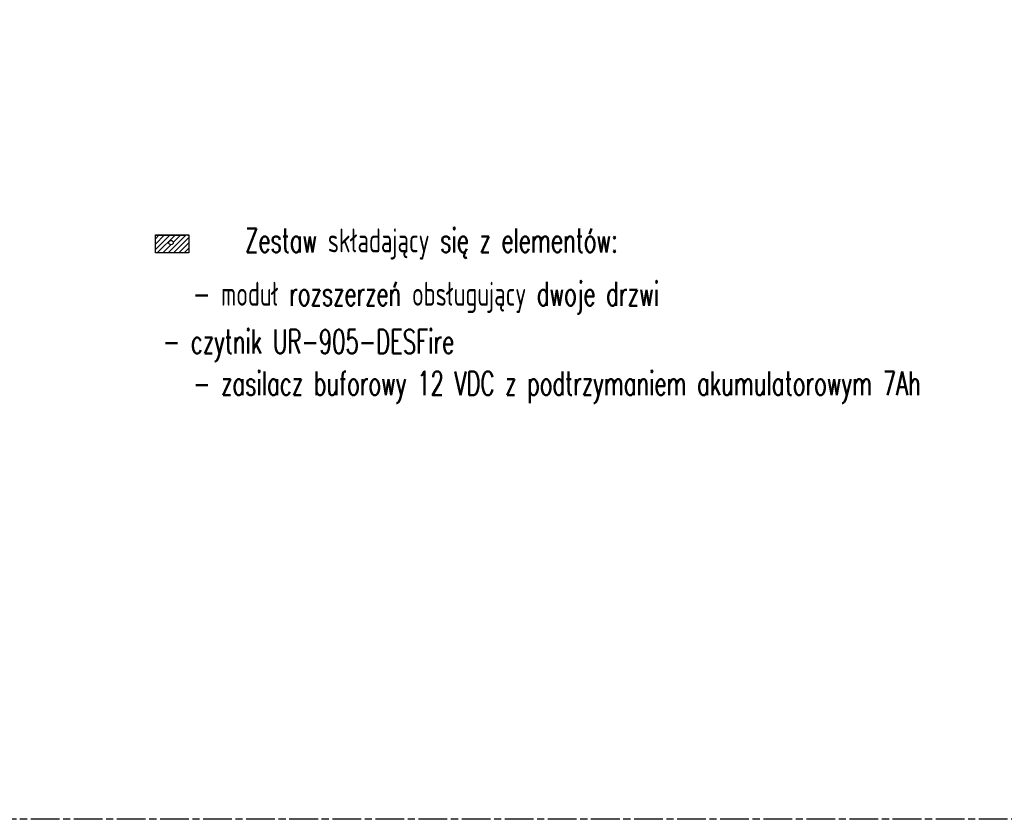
# Model space of a CAD drawing. Header units: millimetres. Extents: x 282377 to 1404227, y -783705 to 1038705.
# Tile 91 of 243: x 381471 to 382294, y 6411 to 7079. Entities that reach past the tile are written whole.
import ezdxf
from ezdxf.enums import TextEntityAlignment as Align

# ---------------------------------------------------------------- set-up
doc = ezdxf.new("R2010")
doc.units = ezdxf.units.MM
doc.linetypes.add('ACAD_ISO08W100', pattern=[36, 24, -3, 6, -3])
doc.layers.add('!!ELEKTRYKA', color=7, linetype='Continuous')
doc.layers.add('Opis_pom', color=7, linetype='Continuous')
doc.styles.add('SIMPLEX30', font='simplex.shx', dxfattribs={"width": 0.8, "height": 30})

msp = doc.modelspace()

# ---------------------------------------------------------------- hatches: boundary and pattern name
at = {"layer": '!!ELEKTRYKA'}
h = msp.add_hatch(dxfattribs=at)
h.set_pattern_fill('ANSI31', color=5)
h.set_pattern_definition([(45, (329376.359, 41347.9266), (-2.24506403, 2.24506403), [])])
h.paths.add_polyline_path([(381597.4, 6899.72), (381597.4, 6895.06, -0.414214), (381599.25, 6893.21, -1), (381595.54, 6893.21, -0.414214), (381597.4, 6895.06), (381597.4, 6899.72), (381590.71, 6899.72), (381590.71, 6884.61), (381612.42, 6884.61), (381612.42, 6899.72)])
h.paths.add_polyline_path([(381590.71, 6899.72), (381584.35, 6899.72), (381584.35, 6884.61), (381590.71, 6884.61)])

# ---------------------------------------------------------------- linework, layer by layer
at = {"layer": '!!ELEKTRYKA', "color": 7, "linetype": 'ACAD_ISO08W100', "lineweight": -3}
msp.add_lwpolyline([(379654.24, 10471.12), (383484.23, 10471.12), (383484.23, 6411.25), (379654.24, 6411.25)], close=True, dxfattribs=at)
at = {"layer": '!!ELEKTRYKA', "color": 5}
msp.add_lwpolyline([(381584.35, 6899.72), (381612.42, 6899.72), (381612.42, 6884.61), (381584.35, 6884.61)], close=True, dxfattribs=at)
at = {"layer": '!!ELEKTRYKA', "color": 5, "linetype": 'ACAD_ISO08W100', "lineweight": -3}
msp.add_lwpolyline([(381584.36, 6899.45), (381612.3, 6899.45), (381612.3, 6884.63), (381584.36, 6884.63)], close=True, dxfattribs=at)
at = {"layer": '!!ELEKTRYKA', "color": 5}
msp.add_circle((381597.4, 6893.21), 1.85, dxfattribs=at)

# ---------------------------------------------------------------- texts
at = {"layer": 'Opis_pom', "color": 0, "style": 'SIMPLEX30', "width": 0.65}
for s, p in [('Zestaw składający się z elementów: ', (381819.41, 6895.04, 51.17)), ('- moduł rozszerzeń obsługujący dwoje drzwi ', (381814.88, 6850.41)), ('- czytnik UR-905-DESFire', (381712.3, 6810.51)), ('- zasilacz buforowy 12 VDC z podtrzymaniem akumulatorowym 7Ah', (381919.77, 6775.6))]:
    msp.add_text(s, height=20, dxfattribs=at).set_placement(p, align=Align.MIDDLE_CENTER)

doc.saveas('drawing.dxf')
